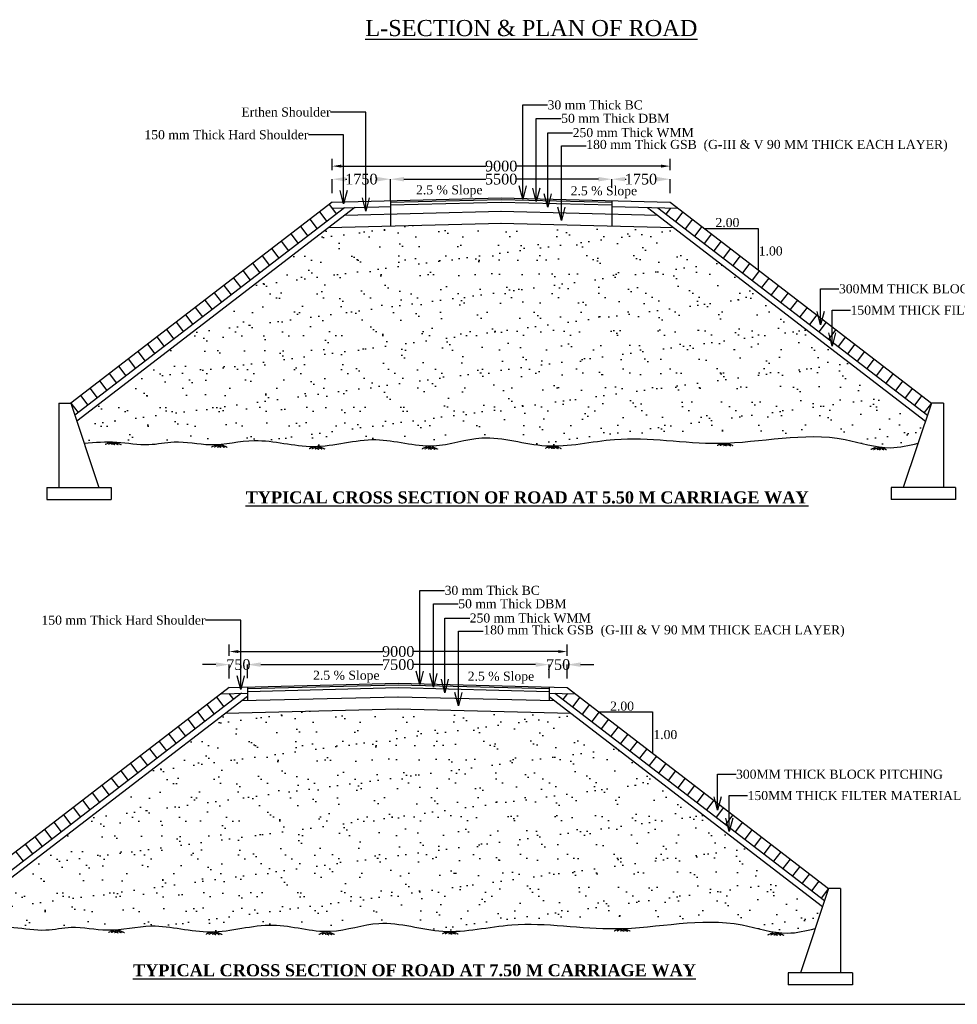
# Model space of a CAD drawing. Header units: millimetres. Extents: x -18859927 to 5748923, y -509130 to 320261.
# Tile 2 of 5: x 5565481 to 5670392, y -509115 to -398903. Entities that reach past the tile are written whole.
import ezdxf

# ---------------------------------------------------------------- set-up
doc = ezdxf.new("R2010")
doc.units = ezdxf.units.MM
doc.header["$MEASUREMENT"] = 0
doc.linetypes.add('HIDDEN', pattern=[0.375, 0.25, -0.125])
doc.styles.get("Standard").update_dxf_attribs({"font": 'times.ttf'})
doc.dimstyles.get("Standard").update_dxf_attribs({"dimtxt": 400, "dimasz": 215, "dimexe": 0.18, "dimexo": 0.0625, "dimgap": 0.09, "dimtad": 0, "dimtih": 1, "dimtoh": 1, "dimdec": 0, "dimzin": 4, "dimdsep": 46, "dimtxsty": 'Standard', "dimblk": 'OPEN90', "dimcen": 0, "dimadec": 0, "dimazin": 1, "dimtfac": 1, "dimtdec": 0, "dimtix": 1, "dimtofl": 0, "dimtmove": 0, "dimatfit": 3, "dimldrblk": 'OPEN30', "dimfxl": 0, "dimtolj": 1, "dimtzin": 0, "dimarcsym": 0})

# ---------------------------------------------------------------- blocks, each defined once
blk = doc.blocks.new('*D32')
at = {"color": 0, "linetype": 'Continuous', "lineweight": -2, "transparency": 16777216}
for p, q in [((5606977, -419147), (5606977, -416757)), ((5608477, -416757), (5617654, -416757)), ((5630227, -416757), (5621050, -416757)), ((5631727, -416757), (5631727, -416757))]:
    blk.add_line(p, q, dxfattribs=at)
at = {"color": 0, "linetype": 'Continuous', "transparency": 16777216}
for points in [[(5608477, -416507), (5608477, -417007), (5606977, -416757)], [(5630227, -416507), (5630227, -417007), (5631727, -416757)]]:
    blk.add_solid(points, dxfattribs=at)
at = {"layer": 'Defpoints', "color": 0, "linetype": 'Continuous', "transparency": 16777216}
for p in [(5631727, -416757), (5631727, -416757), (5606977, -419147)]:
    blk.add_point(p, dxfattribs=at)
at = {"color": 0, "linetype": 'Continuous', "transparency": 16777216, "insert": (5619352, -416757), "char_height": 500, "attachment_point": 5}
blk.add_mtext('\\A1;{\\H2.4x;5500}', dxfattribs=at)
blk = doc.blocks.new('*D33')
at = {"color": 0, "linetype": 'Continuous', "lineweight": -2, "transparency": 16777216}
for p, q in [((5600452, -418315), (5600452, -416757)), ((5601952, -416757), (5602078, -416757)), ((5605477, -416757), (5605351, -416757)), ((5606977, -419147), (5606977, -416757))]:
    blk.add_line(p, q, dxfattribs=at)
at = {"color": 0, "linetype": 'Continuous', "transparency": 16777216}
for points in [[(5601952, -416507), (5601952, -417007), (5600452, -416757)], [(5605477, -416507), (5605477, -417007), (5606977, -416757)]]:
    blk.add_solid(points, dxfattribs=at)
at = {"layer": 'Defpoints', "color": 0, "linetype": 'Continuous', "transparency": 16777216}
for p in [(5606977, -416757), (5600452, -418315), (5606977, -419147)]:
    blk.add_point(p, dxfattribs=at)
at = {"color": 0, "linetype": 'Continuous', "transparency": 16777216, "insert": (5603715, -416757), "char_height": 500, "attachment_point": 5}
blk.add_mtext('\\A1;{\\H2.4x;1750}', dxfattribs=at)
blk = doc.blocks.new('*D34')
at = {"color": 0, "linetype": 'Continuous', "lineweight": -2, "transparency": 16777216}
for p, q in [((5631727, -417720), (5631727, -416757)), ((5633227, -416757), (5633353, -416757)), ((5636752, -416757), (5636626, -416757)), ((5638252, -418315), (5638252, -416757))]:
    blk.add_line(p, q, dxfattribs=at)
at = {"color": 0, "linetype": 'Continuous', "transparency": 16777216}
for points in [[(5633227, -416507), (5633227, -417007), (5631727, -416757)], [(5636752, -416507), (5636752, -417007), (5638252, -416757)]]:
    blk.add_solid(points, dxfattribs=at)
at = {"layer": 'Defpoints', "color": 0, "linetype": 'Continuous', "transparency": 16777216}
for p in [(5638252, -416757), (5631727, -417720), (5638252, -418315)]:
    blk.add_point(p, dxfattribs=at)
at = {"color": 0, "linetype": 'Continuous', "transparency": 16777216, "insert": (5634990, -416757), "char_height": 500, "attachment_point": 5}
blk.add_mtext('\\A1;{\\H2.4x;1750}', dxfattribs=at)
blk = doc.blocks.new('*D40')
at = {"color": 0, "linetype": 'Continuous', "lineweight": -2, "ltscale": 10000, "transparency": 16777216}
for p, q in [((5600452, -415757), (5600452, -414494)), ((5601452, -415294), (5617647, -415294)), ((5637252, -415294), (5621058, -415294)), ((5638252, -415757), (5638252, -414494))]:
    blk.add_line(p, q, dxfattribs=at)
at = {"color": 0, "linetype": 'Continuous', "ltscale": 10000, "transparency": 16777216}
for points in [[(5601452, -415127), (5601452, -415460), (5600452, -415294)], [(5637252, -415127), (5637252, -415460), (5638252, -415294)]]:
    blk.add_solid(points, dxfattribs=at)
at = {"layer": 'Defpoints', "color": 0, "linetype": 'Continuous', "ltscale": 10000, "transparency": 16777216}
for p in [(5638252, -415294), (5600452, -416757), (5638252, -416757)]:
    blk.add_point(p, dxfattribs=at)
at = {"color": 0, "linetype": 'Continuous', "ltscale": 10000, "transparency": 16777216, "insert": (5619352, -415294), "char_height": 500, "attachment_point": 5}
blk.add_mtext('\\A1;{\\H2.4x;9000}', dxfattribs=at)
blk = doc.blocks.new('*D41')
at = {"color": 0, "linetype": 'Continuous', "lineweight": -2, "transparency": 16777216}
for p, q in [((5590959, -472601), (5590959, -471093)), ((5592459, -471093), (5606126, -471093)), ((5623209, -471093), (5609541, -471093)), ((5624709, -472601), (5624709, -471093))]:
    blk.add_line(p, q, dxfattribs=at)
at = {"color": 0, "linetype": 'Continuous', "transparency": 16777216}
for points in [[(5592459, -470843), (5592459, -471343), (5590959, -471093)], [(5623209, -470843), (5623209, -471343), (5624709, -471093)]]:
    blk.add_solid(points, dxfattribs=at)
at = {"layer": 'Defpoints', "color": 0, "linetype": 'Continuous', "transparency": 16777216}
for p in [(5624709, -471093), (5590959, -472601), (5624709, -472601)]:
    blk.add_point(p, dxfattribs=at)
at = {"color": 0, "linetype": 'Continuous', "transparency": 16777216, "insert": (5607834, -471093), "char_height": 500, "attachment_point": 5}
blk.add_mtext('\\A1;{\\H2.4x;7500}', dxfattribs=at)
blk = doc.blocks.new('*D42')
at = {"color": 0, "linetype": 'Continuous', "lineweight": -2, "transparency": 16777216}
for p, q in [((5587434, -471093), (5585934, -471093)), ((5588934, -472651), (5588934, -471093)), ((5590959, -472600), (5590959, -471093)), ((5592459, -471093), (5593959, -471093))]:
    blk.add_line(p, q, dxfattribs=at)
at = {"color": 0, "linetype": 'Continuous', "transparency": 16777216}
for points in [[(5587434, -470843), (5587434, -471343), (5588934, -471093)], [(5592459, -470843), (5592459, -471343), (5590959, -471093)]]:
    blk.add_solid(points, dxfattribs=at)
at = {"layer": 'Defpoints', "color": 0, "linetype": 'Continuous', "transparency": 16777216}
for p in [(5590959, -471093), (5588934, -472651), (5590959, -472600)]:
    blk.add_point(p, dxfattribs=at)
at = {"color": 0, "linetype": 'Continuous', "transparency": 16777216, "insert": (5589946, -471093), "char_height": 500, "attachment_point": 5}
blk.add_mtext('\\A1;{\\H2.4x;750}', dxfattribs=at)
blk = doc.blocks.new('*D43')
at = {"color": 0, "linetype": 'Continuous', "lineweight": -2, "transparency": 16777216}
for p, q in [((5623209, -471093), (5621709, -471093)), ((5624709, -472601), (5624709, -471093)), ((5626734, -472651), (5626734, -471093)), ((5628234, -471093), (5629734, -471093))]:
    blk.add_line(p, q, dxfattribs=at)
at = {"color": 0, "linetype": 'Continuous', "transparency": 16777216}
for points in [[(5623209, -470843), (5623209, -471343), (5624709, -471093)], [(5628234, -470843), (5628234, -471343), (5626734, -471093)]]:
    blk.add_solid(points, dxfattribs=at)
at = {"layer": 'Defpoints', "color": 0, "linetype": 'Continuous', "transparency": 16777216}
for p in [(5626734, -471093), (5624709, -472601), (5626734, -472651)]:
    blk.add_point(p, dxfattribs=at)
at = {"color": 0, "linetype": 'Continuous', "transparency": 16777216, "insert": (5625721, -471093), "char_height": 500, "attachment_point": 5}
blk.add_mtext('\\A1;{\\H2.4x;750}', dxfattribs=at)
blk = doc.blocks.new('*D18')
at = {"color": 0, "linetype": 'Continuous', "lineweight": -2, "ltscale": 10000, "transparency": 16777216}
for p, q in [((5588934, -470093), (5588934, -468830)), ((5626734, -470093), (5626734, -468830)), ((5589934, -469630), (5606128, -469630)), ((5625734, -469630), (5609539, -469630))]:
    blk.add_line(p, q, dxfattribs=at)
at = {"color": 0, "linetype": 'Continuous', "ltscale": 10000, "transparency": 16777216}
for points in [[(5589934, -469463), (5589934, -469796), (5588934, -469630)], [(5625734, -469463), (5625734, -469796), (5626734, -469630)]]:
    blk.add_solid(points, dxfattribs=at)
at = {"layer": 'Defpoints', "color": 0, "linetype": 'Continuous', "ltscale": 10000, "transparency": 16777216}
for p in [(5626734, -469630), (5588934, -471093), (5626734, -471093)]:
    blk.add_point(p, dxfattribs=at)
at = {"color": 0, "linetype": 'Continuous', "ltscale": 10000, "transparency": 16777216, "insert": (5607834, -469630), "char_height": 500, "attachment_point": 5}
blk.add_mtext('\\A1;{\\H2.4x;9000}', dxfattribs=at)

msp = doc.modelspace()

# ---------------------------------------------------------------- hatches: boundary and pattern name
at = {"linetype": 'Continuous'}
h = msp.add_hatch(dxfattribs=at)
h.set_pattern_fill('AR-SAND', color=0, scale=1687.5)
h.set_pattern_definition([(37.5, (1913123.2, -554682.3), (-106.3013, 3251.5151), [0, -2565, 0, -2868.75, 0, -2742.1875]), (7.5, (1913123, -554682.3), (2986.498, 4762.3715), [0, -1383.75, 0, -2311.875, 0, -885.9375]), (327.5, (1911047.6, -554682.3), (5255.1144, 9.5497), [0, -843.75, 0, -3037.5, 0, -3965.625]), (317.5, (1911047.6, -554682.3), (5072.8386, 1481.0775), [0, -421.875, 0, -1991.25, 0, -2278.125])])
edge = h.paths.add_edge_path()
edge.add_spline(control_points=[(5572702.3, -446310.5), (5573912.8, -446209), (5576329.5, -446006.3), (5579682.4, -446701.6), (5583160.5, -445879.9), (5587103.5, -446839.6), (5592294.9, -445447.1), (5598475.3, -447414.3), (5605147.9, -445130.5), (5611468.6, -447330.5), (5617755.4, -444918.5), (5624525.2, -447378.4), (5633348.7, -445074.8), (5644506.1, -447290.6), (5654909.6, -444541.1), (5662236, -447199), (5664968.1, -446554.5), (5666002.3, -446310.5)], knot_values=[0, 0, 0, 0, 3632.61249661, 7251.99583555, 10082.69115307, 14140.52517411, 19090.76568569, 25733.83776049, 32762.46346276, 39254.23712413, 44739.03352901, 51944.43682739, 59675.03302413, 71327.02979177, 85470.92350386, 90624.33607967, 93763.32939907, 93763.32939907, 93763.32939907, 93763.32939907], degree=3, periodic=0)
edge.add_line((5666002.3, -446310.5), (5666824.5, -443843.9))
edge.add_line((5666824.5, -443843.9), (5638660.2, -422179.1))
edge.add_line((5638660.2, -422179.1), (5619352.3, -421696.4))
edge.add_line((5619352.3, -421696.4), (5600044.4, -422179.1))
edge.add_line((5600044.4, -422179.1), (5571880.1, -443843.9))
edge.add_line((5571880.1, -443843.9), (5572702.3, -446310.5))
h = msp.add_hatch(dxfattribs=at)
h.set_pattern_fill('AR-SAND', color=0, scale=1687.5)
h.set_pattern_definition([(37.5, (1901604.6, -609018.4), (-106.3013, 3251.5151), [0, -2565, 0, -2868.75, 0, -2742.1875]), (7.5, (1901604.6, -609018.4), (2986.498, 4762.3715), [0, -1383.75, 0, -2311.875, 0, -885.9375]), (327.5, (1899529, -609018.4), (5255.1144, 9.5497), [0, -843.75, 0, -3037.5, 0, -3965.625]), (317.5, (1899529, -609018.4), (5072.8386, 1481.0775), [0, -421.875, 0, -1991.25, 0, -2278.125])])
edge = h.paths.add_edge_path()
edge.add_spline(control_points=[(5561183.6, -500646.7), (5562394.2, -500545.1), (5564810.8, -500342.4), (5568163.8, -501037.8), (5571641.9, -500216), (5575584.9, -501175.8), (5580776.2, -499783.3), (5586956.6, -501750.5), (5593629.2, -499466.6), (5599949.9, -501666.7), (5606236.8, -499254.7), (5613006.5, -501714.6), (5621830.1, -499411), (5632987.5, -501626.8), (5643390.9, -498877.3), (5650717.4, -501535.2), (5653449.4, -500890.7), (5654483.6, -500646.7)], knot_values=[0, 0, 0, 0, 3632.61249661, 7251.99583555, 10082.69115307, 14140.52517411, 19090.76568569, 25733.83776049, 32762.46346276, 39254.23712413, 44739.03352901, 51944.43682739, 59675.03302413, 71327.02979177, 85470.92350386, 90624.33607967, 93763.32939907, 93763.32939907, 93763.32939907, 93763.32939907], degree=3, periodic=0)
edge.add_line((5654483.6, -500646.7), (5655305.8, -498180.1))
edge.add_line((5655305.8, -498180.1), (5627141.6, -476515.3))
edge.add_line((5627141.6, -476515.3), (5607833.6, -476032.6))
edge.add_line((5607833.6, -476032.6), (5588525.7, -476515.3))
edge.add_line((5588525.7, -476515.3), (5560361.4, -498180.1))
edge.add_line((5560361.4, -498180.1), (5561183.6, -500646.7))

# ---------------------------------------------------------------- linework, layer by layer
at = {"color": 0, "linetype": 'Continuous'}
for p, q in [((5600452.3, -419310.5), (5571202.3, -441810.5)), ((5600093.5, -419586.5), (5600914.3, -420658.3)), ((5600400.2, -419987), (5606977.3, -419822.6)), ((5600452.3, -419310.5), (5619352.3, -418838)), ((5606977.3, -419327.4), (5619356.8, -419018)), ((5606977.3, -419147.4), (5606977.3, -422005.8)), ((5606977.3, -419642.5), (5619364.6, -419332.9)), ((5619339.9, -419332.9), (5631727.3, -419642.5)), ((5619347.8, -419018), (5631727.3, -419327.4)), ((5619352.3, -418838), (5638252.3, -419310.5)), ((5631727.3, -419147.4), (5631727.3, -422005.8)), ((5631727.3, -419822.6), (5639159.5, -420008.4)), ((5638252.3, -419310.5), (5667502.3, -441810.5)), ((5601833.6, -419951.2), (5571654.1, -443166.1)), ((5602977.8, -419922.6), (5571880.1, -443843.9)), ((5599023.4, -420409.6), (5599844.2, -421481.4)), ((5601858.9, -420783.3), (5619389.9, -420345)), ((5619314.6, -420345), (5636845.7, -420783.3)), ((5635726.7, -419922.6), (5666824.5, -443843.9)), ((5636871, -419951.2), (5667050.4, -443166.1)), ((5638304.3, -419987), (5637790.3, -420658.3)), ((5639681.1, -420409.6), (5638860.3, -421481.4)), ((5596883.4, -422055.8), (5597704.1, -423127.7)), ((5597953.4, -421232.7), (5598774.2, -422304.5)), ((5600044.4, -422179.1), (5619423.7, -421694.6)), ((5619280.9, -421694.6), (5638660.2, -422179.1)), ((5640751.2, -421232.7), (5639930.4, -422304.5)), ((5641821.2, -422055.8), (5641000.4, -423127.7)), ((5595813.3, -422878.9), (5596634.1, -423950.8)), ((5642891.2, -422878.9), (5642070.4, -423950.8)), ((5594743.3, -423702.1), (5595564.1, -424773.9)), ((5643961.3, -423702.1), (5643140.5, -424773.9)), ((5592603.2, -425348.3), (5593424, -426420.1)), ((5593673.2, -424525.2), (5594494, -425597)), ((5645031.3, -424525.2), (5644210.5, -425597)), ((5646101.4, -425348.3), (5645280.6, -426420.1)), ((5591533.1, -426171.4), (5592353.9, -427243.2)), ((5647171.4, -426171.4), (5646350.6, -427243.2)), ((5590463.1, -426994.5), (5591283.9, -428066.3)), ((5648241.5, -426994.5), (5647420.7, -428066.3)), ((5588323, -428640.7), (5589143.8, -429712.6)), ((5589393, -427817.6), (5590213.8, -428889.4)), ((5649311.5, -427817.6), (5648490.7, -428889.4)), ((5650381.6, -428640.7), (5649560.8, -429712.6)), ((5587252.9, -429463.8), (5588073.7, -430535.7)), ((5651451.6, -429463.8), (5650630.8, -430535.7)), ((5586182.9, -430287), (5587003.7, -431358.8)), ((5652521.6, -430287), (5651700.8, -431358.8)), ((5584042.8, -431933.2), (5584863.6, -433005)), ((5585112.9, -431110.1), (5585933.7, -432181.9)), ((5653591.7, -431110.1), (5652770.9, -432181.9)), ((5654661.7, -431933.2), (5653840.9, -433005)), ((5582972.8, -432756.3), (5583793.6, -433828.1)), ((5655731.8, -432756.3), (5654911, -433828.1)), ((5581902.7, -433579.4), (5582723.5, -434651.2)), ((5656801.8, -433579.4), (5655981, -434651.2)), ((5579762.6, -435225.6), (5580583.4, -436297.4)), ((5580832.7, -434402.5), (5581653.5, -435474.3)), ((5657871.9, -434402.5), (5657051.1, -435474.3)), ((5658941.9, -435225.6), (5658121.1, -436297.4)), ((5578692.6, -436048.7), (5579513.4, -437120.6)), ((5660012, -436048.7), (5659191.2, -437120.6)), ((5577622.5, -436871.8), (5578443.3, -437943.7)), ((5661082, -436871.8), (5660261.2, -437943.7)), ((5575482.5, -438518.1), (5576303.2, -439589.9)), ((5576552.5, -437695), (5577373.3, -438766.8)), ((5662152, -437695), (5661331.3, -438766.8)), ((5663222.1, -438518.1), (5662401.3, -439589.9)), ((5574412.4, -439341.2), (5575233.2, -440413)), ((5664292.1, -439341.2), (5663471.3, -440413)), ((5573342.4, -440164.3), (5574163.2, -441236.1)), ((5665362.2, -440164.3), (5664541.4, -441236.1)), ((5569852.3, -441810.5), (5571202.3, -441810.5)), ((5569852.3, -441810.5), (5569852.3, -451260.5)), ((5571202.3, -441810.5), (5574352.3, -451260.5)), ((5571202.3, -441810.5), (5572023.1, -442882.3)), ((5572272.3, -440987.4), (5573093.1, -442059.2)), ((5667502.3, -441810.5), (5664352.3, -451260.5)), ((5666432.2, -440987.4), (5665611.4, -442059.2)), ((5667502.3, -441810.5), (5666681.5, -442882.3)), ((5668852.3, -441810.5), (5667502.3, -441810.5)), ((5668852.3, -441810.5), (5668852.3, -451260.5)), ((5568502.3, -451260.5), (5575702.3, -451260.5)), ((5568502.3, -451260.5), (5568502.3, -452610.5)), ((5575702.3, -451260.5), (5575702.3, -452610.5)), ((5670202.3, -451260.5), (5663002.3, -451260.5)), ((5663002.3, -451260.5), (5663002.3, -452610.5)), ((5670202.3, -451260.5), (5670202.3, -452610.5)), ((5568502.3, -452610.5), (5575702.3, -452610.5)), ((5670202.3, -452610.5), (5663002.3, -452610.5)), ((5588933.6, -473646.7), (5559683.6, -496146.7)), ((5588933.6, -473646.7), (5607833.6, -473174.2)), ((5590958.6, -473776.1), (5607838.1, -473354.1)), ((5590958.6, -473596.1), (5590958.6, -475104)), ((5590958.6, -474091.2), (5607846, -473669)), ((5607821.3, -473669), (5624708.6, -474091.2)), ((5607829.1, -473354.1), (5624708.6, -473776.1)), ((5607833.6, -473174.2), (5626733.6, -473646.7)), ((5624708.6, -473596.1), (5624708.6, -475104)), ((5626733.6, -473646.7), (5655983.6, -496146.7)), ((5590314.9, -474287.4), (5560135.5, -497502.3)), ((5590958.6, -474643.8), (5560361.4, -498180.1)), ((5587504.8, -474745.8), (5588325.6, -475817.6)), ((5588026.4, -474344.6), (5590958.6, -474271.3)), ((5588881.6, -474323.2), (5589395.6, -474994.5)), ((5590340.2, -475119.5), (5607871.3, -474681.2)), ((5607796, -474681.2), (5625327, -475119.5)), ((5624708.6, -474271.3), (5627640.9, -474344.6)), ((5624708.6, -474643.8), (5655305.8, -498180.1)), ((5625352.3, -474287.4), (5655531.8, -497502.3)), ((5626785.7, -474323.2), (5626271.6, -474994.5)), ((5628162.5, -474745.8), (5627341.7, -475817.6)), ((5586434.8, -475568.9), (5587255.5, -476640.7)), ((5588525.7, -476515.3), (5607905, -476030.8)), ((5607762.2, -476030.8), (5627141.6, -476515.3)), ((5629232.5, -475568.9), (5628411.7, -476640.7)), ((5584294.7, -477215.1), (5585115.5, -478286.9)), ((5585364.7, -476392), (5586185.5, -477463.8)), ((5630302.6, -476392), (5629481.8, -477463.8)), ((5631372.6, -477215.1), (5630551.8, -478286.9)), ((5583224.6, -478038.2), (5584045.4, -479110.1)), ((5632442.6, -478038.2), (5631621.8, -479110.1)), ((5582154.6, -478861.3), (5582975.4, -479933.2)), ((5633512.7, -478861.3), (5632691.9, -479933.2)), ((5580014.5, -480507.6), (5580835.3, -481579.4)), ((5581084.5, -479684.5), (5581905.3, -480756.3)), ((5634582.7, -479684.5), (5633761.9, -480756.3)), ((5635652.8, -480507.6), (5634832, -481579.4)), ((5578944.4, -481330.7), (5579765.2, -482402.5)), ((5636722.8, -481330.7), (5635902, -482402.5)), ((5577874.4, -482153.8), (5578695.2, -483225.6)), ((5637792.9, -482153.8), (5636972.1, -483225.6)), ((5575734.3, -483800), (5576555.1, -484871.8)), ((5576804.4, -482976.9), (5577625.1, -484048.7)), ((5638862.9, -482976.9), (5638042.1, -484048.7)), ((5639933, -483800), (5639112.2, -484871.8)), ((5574664.3, -484623.1), (5575485.1, -485694.9)), ((5641003, -484623.1), (5640182.2, -485694.9)), ((5573594.2, -485446.2), (5574415, -486518.1)), ((5642073, -485446.2), (5641252.3, -486518.1)), ((5571454.1, -487092.5), (5572274.9, -488164.3)), ((5572524.2, -486269.3), (5573345, -487341.2)), ((5643143.1, -486269.3), (5642322.3, -487341.2)), ((5644213.1, -487092.5), (5643392.3, -488164.3)), ((5570384.1, -487915.6), (5571204.9, -488987.4)), ((5645283.2, -487915.6), (5644462.4, -488987.4)), ((5569314, -488738.7), (5570134.8, -489810.5)), ((5646353.2, -488738.7), (5645532.4, -489810.5)), ((5567173.9, -490384.9), (5567994.7, -491456.7)), ((5568244, -489561.8), (5569064.8, -490633.6)), ((5647423.3, -489561.8), (5646602.5, -490633.6)), ((5648493.3, -490384.9), (5647672.5, -491456.7)), ((5566103.9, -491208), (5566924.7, -492279.8)), ((5649563.4, -491208), (5648742.6, -492279.8)), ((5565033.9, -492031.1), (5565854.7, -493102.9)), ((5650633.4, -492031.1), (5649812.6, -493102.9)), ((5651703.5, -492854.2), (5650882.7, -493926.1)), ((5652773.5, -493677.3), (5651952.7, -494749.2)), ((5653843.5, -494500.5), (5653022.7, -495572.3)), ((5654913.6, -495323.6), (5654092.8, -496395.4)), ((5655983.6, -496146.7), (5652833.6, -505596.7)), ((5655983.6, -496146.7), (5655162.8, -497218.5)), ((5657333.6, -496146.7), (5655983.6, -496146.7)), ((5657333.6, -496146.7), (5657333.6, -505596.7)), ((5658683.6, -505596.7), (5651483.6, -505596.7)), ((5651483.6, -505596.7), (5651483.6, -506946.7)), ((5658683.6, -505596.7), (5658683.6, -506946.7)), ((5658683.6, -506946.7), (5651483.6, -506946.7)), ((5447176.8, -509115.1), (5748923.3, -509115.1))]:
    msp.add_line(p, q, dxfattribs=at)
at = {"linetype": 'Continuous', "ltscale": 10000}
for p, q in [((5642093, -422264.9), (5648093, -422264.9)), ((5648093, -422264.9), (5648093, -426880.3)), ((5630302.6, -476392), (5636302.6, -476392)), ((5636302.6, -476392), (5636302.6, -481007.4))]:
    msp.add_line(p, q, dxfattribs=at)
at = {"color": 0, "linetype": 'HIDDEN'}
for p, q in [((5575627.2, -446199.2), (5575049.8, -446454.1)), ((5575940, -446209.9), (5575362.7, -446464.8)), ((5575564.1, -446222.7), (5576141.4, -446477.6)), ((5576315.9, -446222.7), (5575738.6, -446477.6)), ((5575940, -446209.9), (5576517.3, -446464.8)), ((5576252.9, -446199.2), (5576830.2, -446454.1)), ((5644112, -446321.9), (5643534.6, -446576.8)), ((5644424.8, -446332.6), (5643847.5, -446587.5)), ((5644048.9, -446345.3), (5644626.2, -446600.2)), ((5644800.7, -446345.3), (5644223.4, -446600.2)), ((5644424.8, -446332.6), (5645002.1, -446587.5)), ((5644737.7, -446321.9), (5645315, -446576.8)), ((5587510.3, -446496.6), (5586932.9, -446751.5)), ((5587823.1, -446507.2), (5587245.8, -446762.1)), ((5587447.2, -446520), (5588024.6, -446774.9)), ((5588199, -446520), (5587621.7, -446774.9)), ((5587823.1, -446507.2), (5588400.5, -446762.1)), ((5588136, -446496.6), (5588713.3, -446751.5)), ((5598431.7, -446694.3), (5597854.4, -446949.2)), ((5598744.6, -446705), (5598167.3, -446959.9)), ((5598368.7, -446717.7), (5598946, -446972.7)), ((5599120.5, -446717.7), (5598543.2, -446972.7)), ((5598744.6, -446705), (5599321.9, -446959.9)), ((5599057.5, -446694.3), (5599634.8, -446949.2)), ((5611062.4, -446713), (5610485.1, -446967.9)), ((5611375.3, -446723.6), (5610798, -446978.5)), ((5610999.4, -446736.4), (5611576.7, -446991.3)), ((5611751.2, -446736.4), (5611173.9, -446991.3)), ((5611375.3, -446723.6), (5611952.6, -446978.5)), ((5611688.2, -446713), (5612265.5, -446967.9)), ((5624860, -446643), (5624282.6, -446897.9)), ((5625172.8, -446653.7), (5624595.5, -446908.6)), ((5624796.9, -446666.4), (5625374.3, -446921.3)), ((5625548.7, -446666.4), (5624971.4, -446921.3)), ((5625172.8, -446653.7), (5625750.2, -446908.6)), ((5625485.7, -446643), (5626063, -446897.9)), ((5661284.2, -446775.1), (5660706.9, -447030)), ((5661597.1, -446785.7), (5661019.7, -447040.6)), ((5661221.2, -446798.5), (5661798.5, -447053.4)), ((5661973, -446798.5), (5661395.6, -447053.4)), ((5661597.1, -446785.7), (5662174.4, -447040.6)), ((5661909.9, -446775.1), (5662487.3, -447030)), ((5575991.6, -500832.8), (5575414.3, -501087.7)), ((5576304.5, -500843.4), (5575727.2, -501098.3)), ((5575928.6, -500856.2), (5576505.9, -501111.1)), ((5576680.4, -500856.2), (5576103.1, -501111.1)), ((5576304.5, -500843.4), (5576881.8, -501098.3)), ((5576617.3, -500832.8), (5577194.7, -501087.7)), ((5586913.1, -501030.5), (5586335.8, -501285.4)), ((5587225.9, -501041.1), (5586648.6, -501296)), ((5586850, -501053.9), (5587427.4, -501308.8)), ((5587601.9, -501053.9), (5587024.5, -501308.8)), ((5587225.9, -501041.1), (5587803.3, -501296)), ((5587538.8, -501030.5), (5588116.1, -501285.4)), ((5599543.8, -501049.2), (5598966.5, -501304.1)), ((5599856.7, -501059.8), (5599279.3, -501314.7)), ((5599480.8, -501072.6), (5600058.1, -501327.5)), ((5600232.6, -501072.6), (5599655.2, -501327.5)), ((5599856.7, -501059.8), (5600434, -501314.7)), ((5600169.5, -501049.2), (5600746.9, -501304.1)), ((5613341.3, -500979.2), (5612764, -501234.1)), ((5613654.2, -500989.8), (5613076.9, -501244.7)), ((5613278.3, -501002.6), (5613855.6, -501257.5)), ((5614030.1, -501002.6), (5613452.8, -501257.5)), ((5613654.2, -500989.8), (5614231.5, -501244.7)), ((5613967, -500979.2), (5614544.4, -501234.1)), ((5632593.3, -500658.1), (5632016, -500913)), ((5632906.2, -500668.7), (5632328.8, -500923.6)), ((5632530.3, -500681.5), (5633107.6, -500936.4)), ((5633282.1, -500681.5), (5632704.7, -500936.4)), ((5632906.2, -500668.7), (5633483.5, -500923.6)), ((5633219, -500658.1), (5633796.4, -500913)), ((5649765.6, -501111.2), (5649188.2, -501366.1)), ((5650078.4, -501121.9), (5649501.1, -501376.8)), ((5649702.5, -501134.6), (5650279.9, -501389.5)), ((5650454.3, -501134.6), (5649877, -501389.5)), ((5650078.4, -501121.9), (5650655.8, -501376.8)), ((5650391.3, -501111.2), (5650968.6, -501366.1))]:
    msp.add_line(p, q, dxfattribs=at)
at = {"color": 0, "linetype": 'Continuous'}
for points in [[(5572702.3, -446310.5), (5576332.6, -446182.2), (5579941.6, -446457.1), (5582756.7, -446161.1), (5586803.8, -446456.4), (5591733.8, -446009.1), (5598344.2, -446667), (5605331.6, -445906.5), (5611786.5, -446597.3), (5617200.4, -445718.5), (5624352.3, -446595.3), (5632050.2, -445885.5), (5643694.5, -446310.5), (5657832.2, -445891.4), (5662903.2, -446809.3), (5666002.3, -446310.5)], [(5561183.6, -500646.7), (5564814, -500518.4), (5568422.9, -500793.3), (5571238.1, -500497.3), (5575285.2, -500792.6), (5580215.1, -500345.2), (5586825.6, -501003.1), (5593812.9, -500242.7), (5600267.8, -500933.5), (5605681.8, -500054.7), (5612833.6, -500931.4), (5620531.6, -500221.7), (5632175.8, -500646.7), (5646313.5, -500227.6), (5651384.5, -501145.5), (5654483.6, -500646.7)]]:
    msp.add_spline(points, degree=3, dxfattribs=at)

# ---------------------------------------------------------------- texts
at = {"color": 0, "attachment_point": 1}
for s, insert, char_height in [('{\\LL-SECTION & PLAN OF ROAD }', (5604149.5, -398935.2), 1800), ('2.5 % Slope', (5609829.9, -417441.2), 1012.5), ('2.5 % Slope', (5627132.1, -417545.8), 1012.5), ('{\\fTimes New Roman|b1|i0|c0|p18;\\LTYPICAL CROSS SECTION OF ROAD AT 5.50 M CARRIAGE WAY\\fTimes New Roman|b0|i0|c0|p18; }', (5590764.3, -451696.9), 1350), ('2.5 % Slope', (5598311.3, -471777.4), 1012.5), ('2.5 % Slope', (5615613.4, -471881.9), 1012.5), ('{\\fTimes New Roman|b1|i0|c0|p18;\\LTYPICAL CROSS SECTION OF ROAD AT 7.50 M CARRIAGE WAY\\fTimes New Roman|b0|i0|c0|p18; }', (5578158.3, -504628.9), 1350)]:
    msp.add_mtext(s, dxfattribs=dict(at, insert=insert, char_height=char_height))
at = {"color": 0, "linetype": 'Continuous', "char_height": 1012.5}
for s, insert, attachment_point in [('30 mm Thick BC', (5624546.9, -408448.8), 4), ('Erthen Shoulder', (5600265, -409247.7), 6), ('50 mm Thick DBM', (5626070.4, -409949.2), 4), ('150 mm Thick Hard Shoulder', (5597783.6, -411781.2), 6), ('250 mm Thick WMM', (5627353.4, -411550.9), 4), ('180 mm Thick GSB  (G-III & V 90 MM THICK EACH LAYER)', (5628874.5, -413028.1), 4), ('300MM THICK BLOCK PITCHING', (5657149.9, -429031.1), 4), ('150MM THICK FILTER MATERIAL', (5658446.1, -431418.4), 4), ('30 mm Thick BC', (5613028.2, -462784.9), 4), ('50 mm Thick DBM', (5614551.7, -464285.4), 4), ('150 mm Thick Hard Shoulder', (5586265, -466117.4), 6), ('250 mm Thick WMM', (5615834.8, -465887.1), 4), ('180 mm Thick GSB  (G-III & V 90 MM THICK EACH LAYER)', (5617355.9, -467364.2), 4), ('300MM THICK BLOCK PITCHING', (5645631.2, -483367.3), 4), ('150MM THICK FILTER MATERIAL', (5646927.4, -485754.5), 4)]:
    msp.add_mtext(s, dxfattribs=dict(at, insert=insert, attachment_point=attachment_point))
at = {"color": 0, "linetype": 'Continuous', "char_height": 1012.5, "width": 9282.328, "attachment_point": 6}
for s, insert in [('2.00', (5646010.1, -421617.9)), ('1.00', (5650848.9, -424803.3)), ('2.00', (5634219.6, -475745)), ('1.00', (5639058.4, -478930.4))]:
    msp.add_mtext(s, dxfattribs=dict(at, insert=insert))

# ---------------------------------------------------------------- dimensions: what is measured, and where the dimension line sits
at = {"color": 0, "linetype": 'Continuous', "ltscale": 10000}
for base, p1, p2, picture, middle in [((5638252.3, -415293.7), (5600452.3, -416756.9), (5638252.3, -416757), '*D40', (5619352.3, -415293.7)), ((5626733.6, -469629.8), (5588933.6, -471093.1), (5626733.6, -471093.1), '*D18', (5607833.6, -469629.8))]:
    dim = msp.add_linear_dim(base=base, p1=p1, p2=p2, text='{\\H2.4x;9000}', dimstyle='Standard', override={"dimtxt": 500, "dimasz": 1000, "dimexe": 800, "dimexo": 1000, "dimfxl": 300}, dxfattribs=at)
    dim.commit()
    dim.dimension.update_dxf_attribs({"geometry": picture, "text_midpoint": middle})
at = {"color": 0, "linetype": 'Continuous'}
for base, p1, p2, text, picture, middle in [((5606977.3, -416756.9), (5600452.3, -418314.9), (5606977.3, -419147.4), '{\\H2.4x;1750}', '*D33', (5603714.8, -416756.9)), ((5631727.3, -416757.1), (5606977.3, -419147.4), (5631727.3, -416756.9), '{\\H2.4x;5500}', '*D32', (5619352.3, -416757.1)), ((5638252.3, -416757.1), (5631727.3, -417720), (5638252.3, -418315.1), '{\\H2.4x;1750}', '*D34', (5634989.8, -416757.1)), ((5590958.6, -471093.1), (5588933.6, -472651.1), (5590958.6, -472600.4), '{\\H2.4x;750}', '*D42', (5589946.1, -471093.1)), ((5624708.6, -471093.3), (5590958.6, -472600.7), (5624708.6, -472600.7), '{\\H2.4x;7500}', '*D41', (5607833.6, -471093.3)), ((5626733.6, -471093.3), (5624708.6, -472600.6), (5626733.6, -472651.3), '{\\H2.4x;750}', '*D43', (5625721.1, -471093.3))]:
    dim = msp.add_linear_dim(base=base, p1=p1, p2=p2, text=text, dimstyle='Standard', override={"dimtxt": 500, "dimasz": 1500, "dimfxl": 300}, dxfattribs=at)
    dim.commit()
    dim.dimension.update_dxf_attribs({"geometry": picture, "text_midpoint": middle})

# ---------------------------------------------------------------- leaders
at = {"color": 0, "linetype": 'Continuous', "annotation_type": 0, "has_hookline": 1}
for points, hookline_direction, text_width in [([(5621763.9, -418994.7), (5621763.9, -408448.8), (5624546.8, -408448.8)], 0, 10311.1), ([(5604208.4, -420350.3), (5604208.4, -409247.7), (5600265.1, -409247.7)], 1, 9735.9), ([(5623287.4, -419266.6), (5623287.4, -409949.2), (5626070.3, -409949.2)], 0, 11732.4), ([(5601727, -419522.8), (5601727, -411781.2), (5597783.7, -411781.2)], 1, 17771.7), ([(5624570.5, -419897.8), (5624570.5, -411550.9), (5627353.4, -411550.9)], 0, 13182.9), ([(5626091.6, -421375), (5626091.6, -413028.1), (5628874.4, -413028.1)], 0, 39295.5), ([(5655093.7, -433059.5), (5655093.7, -429031.1), (5657149.8, -429031.1)], 0, 22551.7), ([(5656389.9, -435446.8), (5656389.9, -431418.4), (5658446, -431418.4)], 0, 23172.2), ([(5610245.3, -473330.8), (5610245.3, -462784.9), (5613028.1, -462784.9)], 0, 10311.1), ([(5611768.8, -473602.8), (5611768.8, -464285.4), (5614551.7, -464285.4)], 0, 11732.4), ([(5590208.4, -473858.9), (5590208.4, -466117.4), (5586265, -466117.4)], 1, 17771.7), ([(5613051.8, -474234), (5613051.8, -465887.1), (5615834.7, -465887.1)], 0, 13182.9), ([(5614572.9, -475711.1), (5614572.9, -467364.2), (5617355.8, -467364.2)], 0, 39295.5), ([(5643575.1, -487395.7), (5643575.1, -483367.3), (5645631.1, -483367.3)], 0, 22551.7), ([(5644871.3, -489782.9), (5644871.3, -485754.5), (5646927.3, -485754.5)], 0, 23172.2)]:
    msp.add_leader(points, dimstyle='Standard', override={"dimtxt": 500, "dimasz": 1500, "dimfxl": 300}, dxfattribs=dict(at, hookline_direction=hookline_direction, text_width=text_width))

doc.saveas('drawing.dxf')
